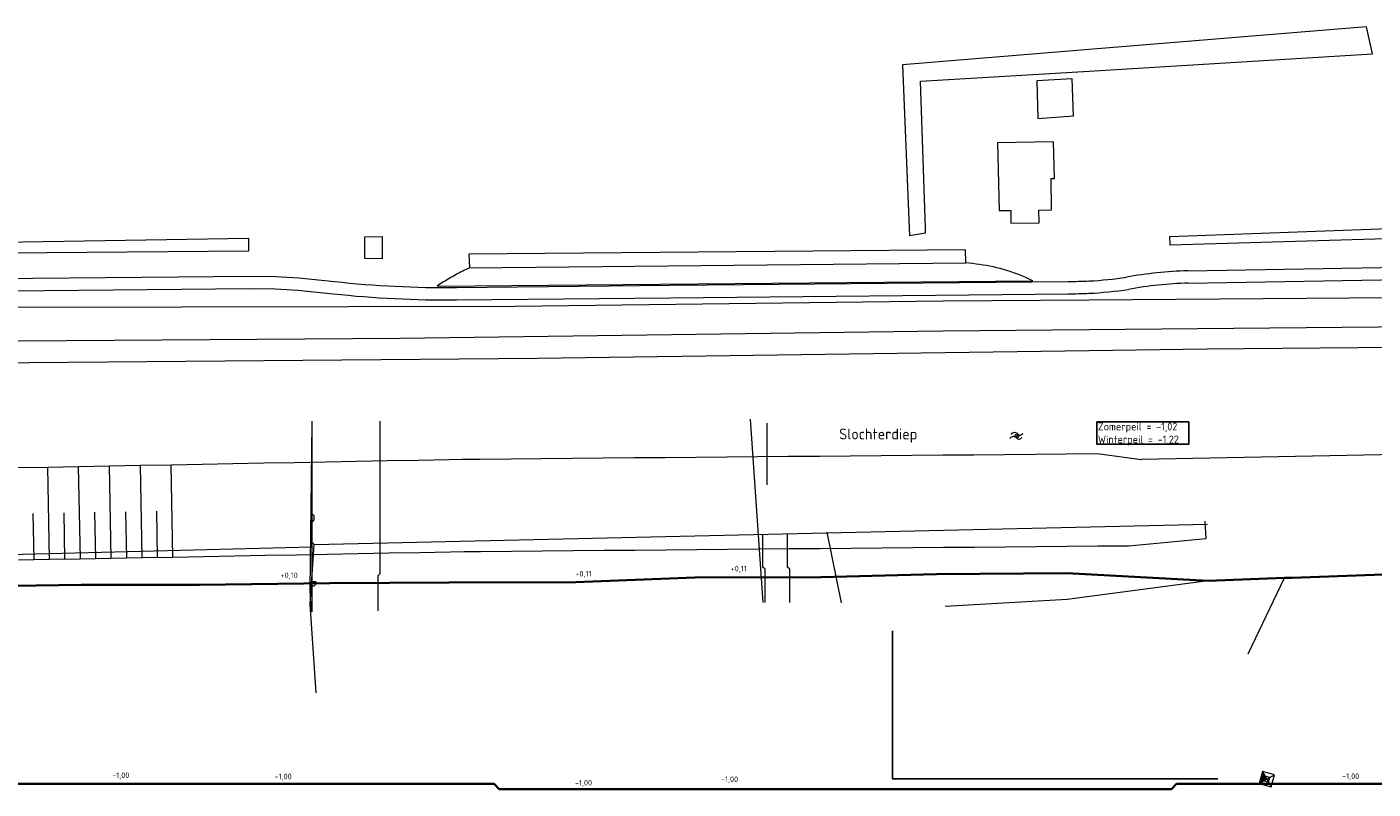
# Model space of a CAD drawing. Header units: metres. Extents: x 239845 to 242720, y 580286 to 584200.
# Tile 100 of 113: x 240828 to 241046, y 583909 to 584033. Entities that reach past the tile are written whole.
import ezdxf
from ezdxf.lldxf.tags import DXFTag

# ---------------------------------------------------------------- set-up
doc = ezdxf.new("R2010")
doc.units = ezdxf.units.M
for name, color, linetype, lineweight in [('B-OI-KL-GAS_LD_Orientatieverzoek_18O037350_Enexis_0000729946-G', 8, 'KL-GAS-LD-N', 18), ('B-OI-KL-WATER_Orientatieverzoek_18O037350_WBGR_0000574983-G', 8, 'KL-WATER-N', 18), ('B-WA-GW-DIJK_KRUIN-G', 3, 'Continuous', 0), ('B-WA-GW-DIJK_TEEN-G', 94, 'Continuous', 0), ('N-WE-GW-GRONDWERK-KAVEL-G', 60, 'Continuous', 35), ('N-WE-GW-GRONDWERK_INSTEEK_SLEUF-G_CONTOUR_ZANDCUNET', 52, 'Continuous', 35), ('N-XX-AL-HOOGTELABEL-T25-M', 7, 'Continuous', 25), ('X-XX-AL-T35-ORIENTATIE', 50, 'Continuous', 35), ('X-XX-AL-WATERPEIL-T25', 7, 'Continuous', 25)]:
    doc.layers.add(name, color=color, linetype=linetype, lineweight=lineweight)
for name, color, linetype, lineweight, true_color in [('B-WE-KL-DATA_KPN-G', 3, 'KL-DATA-KPN', 13, 0x00ff00), ('B-WE-KL-GAS-LD-G', 30, 'KL-GAS-L', 13, 0xff7f00), ('B-WE-KL-WATER-G', 5, 'KL-WATER', 13, 0x0000ff), ('B-WE-KL_ET-LS-G', 190, 'KL-ELEC-LS', 13, 0x7f00ff), ('B-WE-OG-TOPOGRAFIE-S', 9, 'Continuous', 9, 0x808080), ('B-WE-OG-TOPOGRAFIE-S @ 0.2', 9, 'Continuous', 9, 0x808080), ('B-WE-OG-TOPOGRAFIE-S @ 0.5', 9, 'Continuous', 9, 0x808080), ('B-WE-VW-VERKEERSTEKEN_OVERIG-S', 9, 'Continuous', 18, 0x808080), ('B-WE-VW-VERKEERSTEKEN_OVERIG-S @ 0.2', 9, 'Continuous', 18, 0x808080), ('B-WE-VW-VERKEERSTEKEN_OVERIG-S @ 0.5', 9, 'Continuous', 18, 0x808080), ('GBKN', 9, 'Continuous', 0, 0x808080), ('Meerstad  taludlijn-arcering', 9, 'Continuous', 0, 0x808080)]:
    doc.layers.add(name, color=color, linetype=linetype, lineweight=lineweight, true_color=true_color)
doc.layers.add('Hulp', color=6, linetype='Continuous', plot=False)
doc.styles.add('NLCS-ISO', font='NLCS-ISO.ttf')
doc.styles.add('NLCS-ISO-ANNOTATIVE-T25', font='NLCS-ISO.ttf', dxfattribs={"height": 2.5})
doc.styles.add('NLCS-ISO-M1000-T25', font='NLCS-ISO.ttf', dxfattribs={"height": 2.5})
doc.styles.add('NLCS-ISO-T25', font='NLCS-ISO.ttf', dxfattribs={"height": 2.5})
tags = doc.linetypes.add('KL-DATA-KPN', pattern='A,10,-3.5,["KPN",NLCS-ISO-T25,S=2.5,R=0,X=0,Y=-2.575],-18.5,20,-3.5,["D",NLCS-ISO-T25,S=2.5,R=0,X=0,Y=-2.575],-8.5,10', length=74).pattern_tags.tags
tags[19] = DXFTag(74, 10)
tags[6] = DXFTag(74, 10)
tags = doc.linetypes.add('KL-ELEC-LS', pattern='A,10,-7.5,[6,N381 K&L.SHX,S=2,R=0,X=0,Y=0],-7.5,20,-3.5,["L",NLCS-ISO-T25,S=2.5,R=0,X=0,Y=-2.575],-8.5,10', length=67).pattern_tags.tags
tags[18] = DXFTag(74, 10)
tags = doc.linetypes.add('KL-GAS-L', pattern='A,10,-3.5,["GAS",NLCS-ISO-T25,S=2.5,R=0,X=0,Y=-2.575],-18.5,20,-3.5,["L",NLCS-ISO-T25,S=2.5,R=0,X=0,Y=-2.575],-8.5,10', length=74).pattern_tags.tags
tags[19] = DXFTag(74, 10)
tags[6] = DXFTag(74, 10)
tags = doc.linetypes.add('KL-GAS-LD-N', pattern='A,4,-1,[69,NLCS.SHX,S=0.5,R=0,X=0,Y=0],-1,4,-1,["L",Standard,S=1,R=0,X=0.25,Y=-0.5],-2', length=13).pattern_tags.tags
tags[18] = DXFTag(74, 10)
tags = doc.linetypes.add('KL-WATER', pattern='A,10,-7.5,[7,N381 K&L.SHX,S=0.5,R=0,X=0,Y=0],-7.5,20,-3.5,["W",NLCS-ISO-T25,S=2.5,R=0,X=0,Y=-2.575],-8.5,10', length=67).pattern_tags.tags
tags[18] = DXFTag(74, 10)
doc.linetypes.add('KL-WATER-N', pattern='A,7,-0.5,[168,NLCS.SHX,S=0.75,R=0,X=0.75,Y=0],-2', length=9.5)

# ---------------------------------------------------------------- blocks, each defined once
blk = doc.blocks.new('SOG-TOPOGRAFIE_WATER-SO')
at = {"flags": 128}
for points in [[(-1.91, 0.46), (-1.82, 0.6, -0.538831), (0.18, 0.63, 0.605168), (1.86, 0.83, -4.035705)], [(-2.28, -0.81), (-2.19, -0.67, -0.538831), (-0.18, -0.63, 0.605168), (1.49, -0.44, -4.035705)]]:
    blk.add_lwpolyline(points, format="xyb", dxfattribs=at)
blk = doc.blocks.new('*U123')
at = {"layer": 'B-WE-OG-TOPOGRAFIE-S @ 0.2', "xscale": 0.2, "yscale": 0.2, "zscale": 0.2}
blk.add_blockref('SOG-TOPOGRAFIE_WATER-SO', (240988.35, 583966.27), dxfattribs=at)
at = {"layer": 'B-WE-OG-TOPOGRAFIE-S @ 0.5', "xscale": 0.5, "yscale": 0.5, "zscale": 0.5}
blk.add_blockref('SOG-TOPOGRAFIE_WATER-SO', (240988.35, 583966.27), dxfattribs=at)
blk = doc.blocks.new('*U24')
h = blk.add_hatch(color=256)
h.dxf.hatch_style = 1
h.paths.add_polyline_path([(-1, -1), (0, 0), (-1, 1)])
at = {"flags": 128}
blk.add_lwpolyline([(-1, 1), (-1, -1), (1, -1), (1, 1)], close=True, dxfattribs=at)
for points in [[(-1, 1), (1, -1)], [(-1, -1), (1, 1)]]:
    blk.add_lwpolyline(points, dxfattribs=at)
blk = doc.blocks.new('*U160')
at = {"layer": 'B-WE-VW-VERKEERSTEKEN_OVERIG-S @ 0.2', "xscale": 0.4, "yscale": 0.4, "zscale": 0.4, "rotation": 344.1288459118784}
blk.add_blockref('*U24', (241028.79, 583910.67), dxfattribs=at)
at = {"layer": 'B-WE-VW-VERKEERSTEKEN_OVERIG-S @ 0.5', "rotation": 344.1288459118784}
blk.add_blockref('*U24', (241028.79, 583910.67), dxfattribs=at)

msp = doc.modelspace()

# ---------------------------------------------------------------- linework, layer by layer
at = {"layer": 'B-OI-KL-GAS_LD_Orientatieverzoek_18O037350_Enexis_0000729946-G', "flags": 128}
msp.add_lwpolyline([(240874.49, 583948.65), (240874.16, 583948.98), (240874.16, 583952.31), (240874.49, 583952.65), (240874.49, 583953.31), (240874.16, 583953.65), (240874.16, 583968.65)], dxfattribs=at)
at = {"layer": 'B-OI-KL-WATER_Orientatieverzoek_18O037350_WBGR_0000574983-G', "flags": 128}
msp.add_lwpolyline([(240874.16, 583941.98), (240874.49, 583941.98), (240874.82, 583942.31), (240874.82, 583942.65), (240874.16, 583942.65)], dxfattribs=at)
at = {"layer": 'B-WA-GW-DIJK_KRUIN-G'}
for points in [[(241151.27, 583949.54), (241065.47, 583944.48), (241032.91, 583943.28)], [(241025.77, 583930.94), (241031.65, 583943.27), (241032.91, 583943.28)]]:
    msp.add_lwpolyline(points, dxfattribs=at)
at = {"layer": 'B-WA-GW-DIJK_TEEN-G'}
msp.add_lwpolyline([(241019.3, 583942.77), (240996.43, 583939.75), (240976.71, 583938.65)], dxfattribs=at)
at = {"layer": 'B-WE-KL-DATA_KPN-G', "ltscale": 0.15, "flags": 128}
msp.add_lwpolyline([(240947.84, 583958.32), (240947.84, 583968.32)], dxfattribs=at)
at = {"layer": 'B-WE-KL-GAS-LD-G', "ltscale": 0.15, "flags": 128}
for points in [[(240874.82, 583924.64), (240873.82, 583938.98), (240874.49, 583948.65), (241019.19, 583951.98)], [(240947.51, 583939.25), (240947.51, 583944.65), (240947.17, 583944.98), (240947.17, 583950.31)], [(240951.51, 583939.25), (240951.51, 583944.65), (240951.17, 583944.98), (240951.17, 583950.31)], [(240957.51, 583950.65), (240959.83, 583939.21)], [(240703.46, 583943.98), (240874.16, 583948.31)]]:
    msp.add_lwpolyline(points, dxfattribs=at)
at = {"layer": 'B-WE-KL-WATER-G', "ltscale": 0.15, "flags": 128}
for points in [[(240873.97, 583937.78), (240873.82, 583941.31), (240874.16, 583968.32)], [(240947.22, 583939.25), (240945.17, 583968.98)]]:
    msp.add_lwpolyline(points, dxfattribs=at)
at = {"layer": 'B-WE-KL_ET-LS-G', "ltscale": 0.15, "flags": 128}
for points in [[(240874.16, 583937.79), (240874.16, 583968.32)], [(240884.83, 583937.92), (240884.83, 583943.65), (240885.16, 583943.98), (240885.16, 583968.65)]]:
    msp.add_lwpolyline(points, dxfattribs=at)
at = {"layer": 'GBKN', "flags": 128}
for points in [[(241044.93, 584032.52), (241000, 584028.84)], [(241045.91, 584028.14), (241044.93, 584032.52)], [(241000, 584028.84), (240969.8, 584026.38)], [(241000, 584025.38), (241045.91, 584028.14)], [(240969.8, 584026.38), (240970.86, 584000)], [(240972.69, 584023.74), (241000, 584025.38)], [(240973.49, 584000), (240972.69, 584023.74)], [(240997.27, 584024.09), (240991.52, 584023.8)], [(240991.52, 584023.8), (240991.73, 584017.71)], [(240997.48, 584018.12), (240997.27, 584024.09)], [(240991.73, 584017.71), (240997.48, 584018.12)], [(240994.25, 584013.93), (240985.17, 584013.76)], [(240985.17, 584013.76), (240985.46, 584002.77)], [(240994.39, 584007.98), (240994.25, 584013.93)], [(240993.94, 584002.9), (240993.84, 584007.99)], [(240993.84, 584007.99), (240994.39, 584007.98)], [(240985.46, 584002.77), (240987.32, 584002.78)], [(240987.32, 584002.78), (240987.31, 584000.72)], [(240991.86, 584002.85), (240993.94, 584002.9)], [(240991.92, 584000.81), (240991.86, 584002.85)], [(240970.86, 584000), (240970.92, 583998.71)], [(240970.92, 583998.71), (240973.52, 583999.19)], [(240973.52, 583999.19), (240973.49, 584000)], [(240987.31, 584000.72), (240991.92, 584000.81)], [(241013.09, 583998.58), (241048.54, 583999.88)], [(240800.62, 583997.29), (240863.86, 583998.32)], [(240863.86, 583998.32), (240863.82, 583996.21)], [(240882.68, 583994.99), (240882.7, 583998.53)], [(240882.7, 583998.53), (240885.51, 583998.59)], [(240885.51, 583998.59), (240885.5, 583994.97)], [(241013.14, 583997.19), (241013.09, 583998.58)], [(241050.03, 583998.27), (241013.14, 583997.19)], [(240863.82, 583996.21), (240798.33, 583995.65)], [(240885.5, 583994.97), (240882.68, 583994.99)], [(240979.99, 583996.42), (240899.56, 583995.71)], [(240899.56, 583995.71), (240899.62, 583993.49)], [(240980.03, 583994.28), (240979.99, 583996.42)], [(240811.26, 583991.67), (240864.1, 583992.17)], [(240864.1, 583992.17), (240868.22, 583992.11)], [(240897.23, 583992.26), (240896.97, 583992.11)], [(240897.49, 583992.41), (240897.23, 583992.26)], [(240897.75, 583992.55), (240897.49, 583992.41)], [(240898.02, 583992.69), (240897.75, 583992.55)], [(240898.28, 583992.83), (240898.02, 583992.69)], [(240898.55, 583992.96), (240898.28, 583992.83)], [(240898.81, 583993.1), (240898.55, 583992.96)], [(240899.08, 583993.23), (240898.81, 583993.1)], [(240899.62, 583993.49), (240899.08, 583993.23)], [(240899.62, 583993.49), (240980.03, 583994.28)], [(240981.14, 583994.18), (240980.03, 583994.28)], [(240981.7, 583994.11), (240981.14, 583994.18)], [(240982.27, 583994.04), (240981.7, 583994.11)], [(240982.83, 583993.95), (240982.27, 583994.04)], [(240983.39, 583993.86), (240982.83, 583993.95)], [(240983.95, 583993.75), (240983.39, 583993.86)], [(240984.5, 583993.63), (240983.95, 583993.75)], [(240985.05, 583993.5), (240984.5, 583993.63)], [(240985.6, 583993.36), (240985.05, 583993.5)], [(240986.15, 583993.21), (240985.6, 583993.36)], [(240986.69, 583993.05), (240986.15, 583993.21)], [(240987.23, 583992.88), (240986.69, 583993.05)], [(240987.77, 583992.69), (240987.23, 583992.88)], [(240988.3, 583992.5), (240987.77, 583992.69)], [(240988.83, 583992.3), (240988.3, 583992.5)], [(240989.36, 583992.08), (240988.83, 583992.3)], [(241016, 583993.02), (241062.92, 583993.84)], [(240808.63, 583989.61), (240864.08, 583990.17)], [(240864.08, 583990.17), (240868.15, 583990.11)], [(240868.15, 583990.11), (240871.86, 583989.88)], [(240868.22, 583992.11), (240872.02, 583991.87)], [(240872.02, 583991.87), (240877.76, 583991.28)], [(240894.43, 583990.55), (240990.91, 583991.38)], [(240894.68, 583990.72), (240894.43, 583990.55)], [(240894.93, 583990.88), (240894.68, 583990.72)], [(240895.18, 583991.04), (240894.93, 583990.88)], [(240895.43, 583991.2), (240895.18, 583991.04)], [(240895.69, 583991.36), (240895.43, 583991.2)], [(240895.94, 583991.51), (240895.69, 583991.36)], [(240896.2, 583991.67), (240895.94, 583991.51)], [(240896.45, 583991.82), (240896.2, 583991.67)], [(240896.71, 583991.97), (240896.45, 583991.82)], [(240896.97, 583992.11), (240896.71, 583991.97)], [(240897.52, 583990.29), (240932.15, 583990.66)], [(240932.15, 583990.66), (240996.61, 583991.3)], [(240989.88, 583991.86), (240989.36, 583992.08)], [(240990.39, 583991.62), (240989.88, 583991.86)], [(240990.91, 583991.38), (240990.39, 583991.62)], [(241016.04, 583991.02), (241062.99, 583991.84)], [(240871.86, 583989.88), (240877.55, 583989.29)], [(240897.54, 583988.29), (240932.18, 583988.66)], [(240907.03, 583987.31), (240976.38, 583988.16)], [(240932.18, 583988.66), (240996.63, 583989.3)], [(240976.38, 583988.16), (241000, 583988.33)], [(241000, 583988.33), (241105.49, 583989.11)], [(240799.12, 583987.09), (240907.03, 583987.31)], [(241000, 583983.45), (240976.33, 583983.23)], [(241064.43, 583984.07), (241000, 583983.45)], [(240888.42, 583982.06), (240780.19, 583981.31)], [(240976.33, 583983.23), (240888.42, 583982.06)], [(241159.89, 583981.55), (241019.09, 583980.31)], [(241000, 583980.04), (240910.66, 583978.8)], [(241019.09, 583980.31), (241000, 583980.04)], [(240828.3, 583978.08), (240714.86, 583977.28)], [(240910.66, 583978.8), (240828.3, 583978.08)], [(240826.32, 583961.13), (240831.32, 583961.22), (240836.32, 583961.32), (240841.32, 583961.41), (240846.32, 583961.51), (240851.32, 583961.6), (240856.32, 583961.7), (240861.32, 583961.79), (240866.32, 583961.89), (240871.31, 583961.98), (240876.31, 583962.08), (240881.31, 583962.17), (240886.31, 583962.26), (240891.31, 583962.36), (240896.31, 583962.45), (240898.48, 583962.49), (240901.31, 583962.52), (240906.31, 583962.56), (240911.31, 583962.61), (240916.31, 583962.65), (240921.31, 583962.69), (240926.31, 583962.74), (240931.31, 583962.78), (240936.31, 583962.83), (240941.31, 583962.87), (240946.31, 583962.91), (240951.31, 583962.96), (240956.31, 583963), (240961.31, 583963.05), (240966.31, 583963.09), (240971.31, 583963.13), (240976.31, 583963.18), (240981.31, 583963.22), (240986.31, 583963.26), (240991.31, 583963.31), (240996.31, 583963.35), (241001.31, 583963.4), (241008.47, 583962.44)], [(241018.76, 583952.44), (241018.91, 583949.64)], [(241006.44, 583948.48), (241018.91, 583949.64)]]:
    msp.add_lwpolyline(points, dxfattribs=at)
for points in [[(241016, 583993.02, 0.03636), (241006.04, 583991.98)], [(240877.76, 583991.28, 0.028693), (240897.52, 583990.29)], [(240996.61, 583991.3, 0.014738), (241000, 583991.37)], [(241000, 583991.37, 0.025922), (241006.04, 583991.98)], [(241000, 583989.37, 0.026577), (241006.39, 583990.01)], [(241016.07, 583991.02, 0.036327), (241006.39, 583990.01)], [(240877.55, 583989.29, 0.028753), (240897.54, 583988.29)], [(240996.59, 583989.3, 0.014374), (241000, 583989.37)]]:
    msp.add_lwpolyline(points, format="xyb", dxfattribs=at)
at = {"layer": 'Hulp', "flags": 128}
msp.add_lwpolyline([(240968.18, 583934.71), (240968.18, 583910.71), (241020.88, 583910.71)], dxfattribs=at)
at = {"layer": 'Meerstad  taludlijn-arcering'}
for p, q in [((240831.61, 583946.27), (240831.33, 583961.22)), ((240836.61, 583946.36), (240836.33, 583961.32)), ((240841.61, 583946.46), (240841.33, 583961.41)), ((240846.61, 583946.55), (240846.33, 583961.51)), ((240851.61, 583946.64), (240851.33, 583961.6)), ((240829.11, 583946.22), (240828.97, 583953.7)), ((240834.11, 583946.31), (240833.97, 583953.79)), ((240839.11, 583946.41), (240838.97, 583953.89)), ((240844.11, 583946.5), (240843.97, 583953.98)), ((240849.11, 583946.6), (240848.97, 583954.08))]:
    msp.add_line(p, q, dxfattribs=at)
at = {"layer": 'N-WE-GW-GRONDWERK-KAVEL-G', "flags": 128}
msp.add_lwpolyline([(241086.94, 583945.75), (241065.47, 583944.48), (241032.91, 583943.28), (241031.65, 583943.27), (241019.3, 583942.77), (240996.38, 583944.03), (240975.29, 583943.85), (240956.53, 583943.4), (240936.15, 583943.3), (240916.85, 583942.59), (240896.34, 583942.51), (240877.03, 583942.4), (240855.9, 583942.16), (240836.72, 583942.15), (240814.85, 583941.83), (240795.73, 583941.35), (240775.28, 583941.07), (240757.11, 583940.71), (240742.27, 583940.6), (240731.35, 583940.18), (240718.94, 583939.95), (240718.92, 583939.96)], dxfattribs=at)
at = {"layer": 'N-WE-GW-GRONDWERK_INSTEEK_SLEUF-G_CONTOUR_ZANDCUNET', "flags": 128}
msp.add_lwpolyline([(241157.34, 583909.89), (241014.17, 583909.89)], dxfattribs=at)

# ---------------------------------------------------------------- block references
at = {"layer": 'B-WE-OG-TOPOGRAFIE-S'}
msp.add_blockref('*U123', (0, 0), dxfattribs=at)
at = {"layer": 'B-WE-VW-VERKEERSTEKEN_OVERIG-S'}
msp.add_blockref('*U160', (0, 0), dxfattribs=at)

# ---------------------------------------------------------------- texts
at = {"layer": 'N-XX-AL-HOOGTELABEL-T25-M', "char_height": 0.9, "attachment_point": 1, "style": 'NLCS-ISO-M1000-T25', "bg_fill": 3, "box_fill_scale": 1, "bg_fill_color": 256, "bg_fill_transparency": 0}
for insert in [(240841.77, 583911.74), (240868.07, 583911.55), (240916.72, 583910.54), (240940.38, 583911.09)]:
    msp.add_mtext_dynamic_manual_height_columns('-1,00', width=2.6072, gutter_width=6.25, heights=[0], dxfattribs=dict(at, insert=insert))
at = {"layer": 'X-XX-AL-T35-ORIENTATIE', "style": 'NLCS-ISO'}
msp.add_text('Slochterdiep', height=1.75, dxfattribs=at).set_placement((240959.52, 583965.7))
at = {"layer": 'X-XX-AL-WATERPEIL-T25', "insert": (241001.43, 583968.41), "char_height": 1.25, "width": 14.5839, "attachment_point": 1, "style": 'NLCS-ISO-ANNOTATIVE-T25', "bg_fill": 19, "box_fill_scale": 1.125, "bg_fill_color": 256, "bg_fill_transparency": 0}
msp.add_mtext('Zomerpeil = -1,02\\PWinterpeil = -1,22', dxfattribs=at)

# ---------------------------------------------------------------- next in the draw order: linework, layer by layer
at = {"layer": 'GBKN', "flags": 128}
msp.add_lwpolyline([(241155.37, 583965.32), (241008.47, 583962.44)], dxfattribs=at)
at = {"layer": 'N-WE-GW-GRONDWERK_INSTEEK_SLEUF-G_CONTOUR_ZANDCUNET', "flags": 128}
msp.add_lwpolyline([(240814.96, 583909.89), (240903.63, 583909.89), (240904.47, 583909.05), (240938.84, 583909.05), (241013.33, 583909.05), (241014.17, 583909.89)], dxfattribs=at)

# ---------------------------------------------------------------- next in the draw order: texts
at = {"layer": 'N-XX-AL-HOOGTELABEL-T25-M', "char_height": 0.9, "attachment_point": 1, "style": 'NLCS-ISO-M1000-T25', "bg_fill": 3, "box_fill_scale": 1, "bg_fill_color": 256, "bg_fill_transparency": 0}
for s, insert in [('+0,11', (240916.81, 583944.4)), ('+0,11', (240941.95, 583945.22)), ('+0,10', (240869.04, 583944.13)), ('-1,00', (241040.99, 583911.59))]:
    msp.add_mtext_dynamic_manual_height_columns(s, width=2.6072, gutter_width=6.25, heights=[0], dxfattribs=dict(at, insert=insert))

# ---------------------------------------------------------------- next in the draw order: linework, layer by layer
at = {"layer": 'B-WA-GW-DIJK_KRUIN-G'}
msp.add_lwpolyline([(241019.3, 583942.77), (240996.38, 583944.03), (240975.29, 583943.85), (240956.53, 583943.4), (240936.15, 583943.3), (240916.85, 583942.59), (240896.34, 583942.51), (240877.03, 583942.4), (240855.9, 583942.16), (240836.72, 583942.15), (240814.85, 583941.83), (240795.73, 583941.35), (240775.28, 583941.07), (240757.11, 583940.71), (240742.27, 583940.6), (240731.35, 583940.18), (240718.94, 583939.95), (240718.92, 583939.96)], dxfattribs=at)
at = {"layer": 'GBKN', "flags": 128}
msp.add_lwpolyline([(240826.61, 583946.17), (240831.6, 583946.27), (240836.6, 583946.36), (240841.6, 583946.46), (240846.6, 583946.55), (240851.6, 583946.64), (240856.6, 583946.74), (240861.6, 583946.83), (240866.6, 583946.93), (240871.6, 583947.02), (240876.6, 583947.12), (240881.6, 583947.21), (240886.59, 583947.31), (240891.59, 583947.4), (240896.59, 583947.5), (240898.77, 583947.54), (240901.44, 583947.56), (240906.44, 583947.6), (240911.44, 583947.65), (240916.44, 583947.69), (240921.44, 583947.74), (240926.44, 583947.78), (240931.44, 583947.82), (240936.44, 583947.87), (240941.44, 583947.91), (240946.44, 583947.95), (240951.44, 583948), (240956.44, 583948.04), (240961.44, 583948.09), (240966.44, 583948.13), (240971.44, 583948.17), (240976.44, 583948.22), (240981.44, 583948.26), (240986.44, 583948.3), (240991.44, 583948.35), (240996.44, 583948.39), (241001.44, 583948.44), (241006.44, 583948.48)], dxfattribs=at)

doc.saveas('drawing.dxf')
